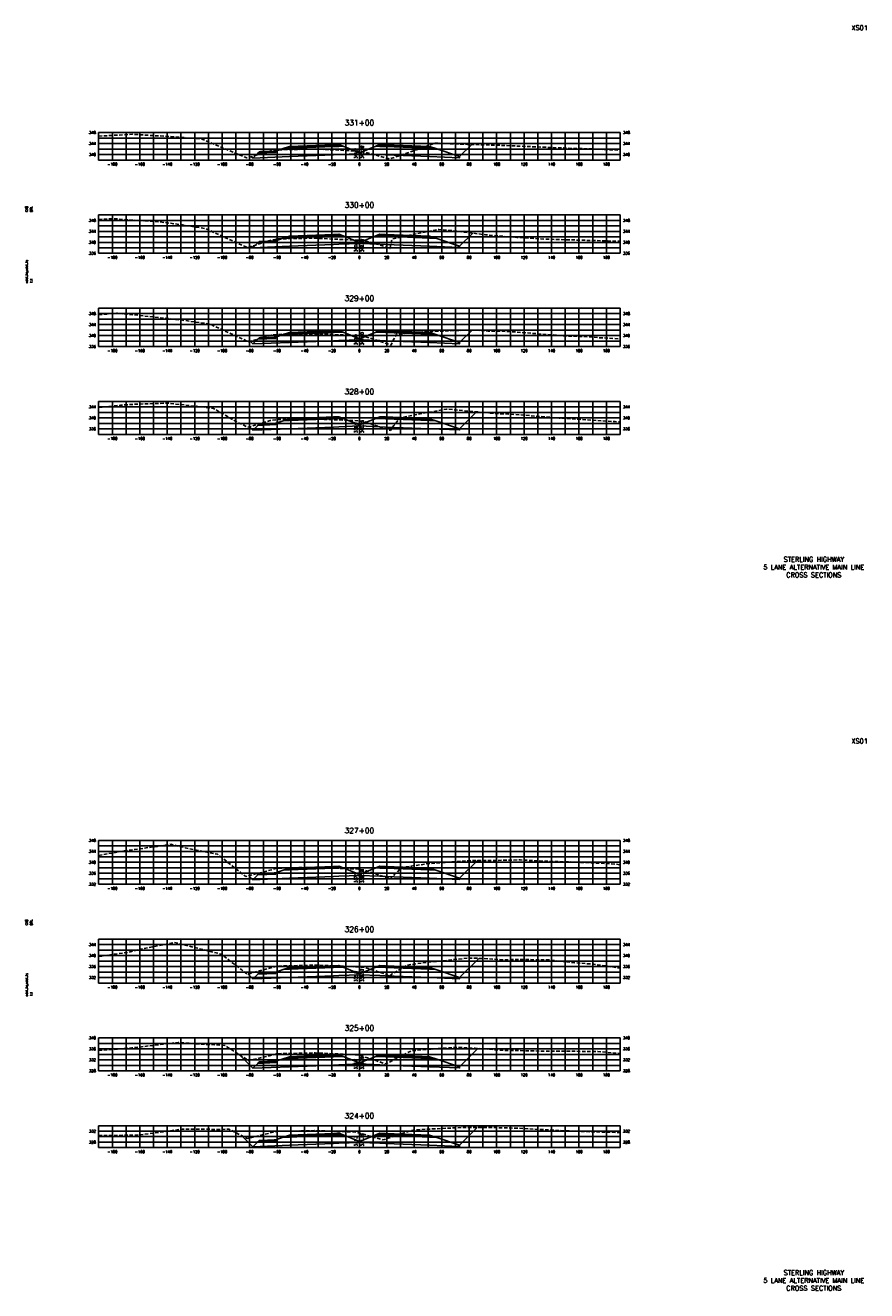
# Model space of a CAD drawing. Extents: x 37 to 10140, y -1968 to 9206.
# Tile 91 of 105: x 5147 to 5760, y 5736 to 6658. Entities that reach past the tile are written whole.
import ezdxf
from ezdxf.enums import TextEntityAlignment as Align

# ---------------------------------------------------------------- set-up
doc = ezdxf.new("R2010")
doc.units = 0
doc.header["$LTSCALE"] = 20
doc.header["$MEASUREMENT"] = 0
doc.linetypes.add('HIDDEN_050%', pattern=[0.1875, 0.125, -0.0625])
for name, color, linetype in [('S-AT-TXT175', 6, 'Continuous'), ('S-AT-TXT80', 1, 'Continuous'), ('XDATUM', 3, 'Continuous'), ('XEG', 1, 'HIDDEN_050%'), ('XFG', 2, 'Continuous'), ('XGRID', 251, 'Continuous'), ('XGRIDT', 2, 'Continuous'), ('XREF-BORDER', 7, 'Continuous')]:
    doc.layers.add(name, color=color, linetype=linetype)
doc.styles.add('L100', font='simplex.shx', dxfattribs={"height": 2})
doc.styles.add('L175', font='ROMANSM.shx', dxfattribs={"height": 3.5})
doc.styles.add('L80', font='ROMANSM.shx', dxfattribs={"height": 1.6})

# ---------------------------------------------------------------- blocks, each defined once
blk = doc.blocks.new('03025_00_att1')
at = {"layer": 'S-AT-TXT175', "style": 'L175'}
for tag, p in [('NUM', (32.402, 20.822)), ('LINE1', (30.64, 1.444)), ('LINE2', (30.64, 1.161)), ('LINE3', (30.64, 0.877))]:
    blk.add_attdef(tag, text='', height=0.175, dxfattribs=at).set_placement(p, align=Align.CENTER)
at = {"layer": 'S-AT-TXT80', "style": 'L80'}
for tag, p in [('DESIGNED', (2.094, 14.201)), ('CHECKED', (2.265, 14.201)), ('DRAFTED', (2.436, 14.201)), ('PCTB', (2.094, 11.605)), ('PSCALE', (2.265, 11.605)), ('PVIEW', (2.436, 11.605))]:
    blk.add_attdef(tag, p, '', height=0.08, rotation=90, dxfattribs=at)

msp = doc.modelspace()

# ---------------------------------------------------------------- linework, layer by layer
at = {"layer": 'XDATUM', "flags": 128}
for points in [[(5311.39, 6562.49), (5312.41, 6561.48), (5339, 6562.54), (5371, 6563.82), (5375, 6563.98), (5390, 6564.58), (5405, 6563.98), (5409, 6563.82), (5441, 6562.54), (5463, 6561.66), (5463, 6562.55), (5471.8, 6571.34)], [(5311.39, 6497.09), (5312.41, 6496.07), (5339, 6497.13), (5371, 6498.41), (5375, 6498.57), (5390, 6499.17), (5405, 6498.57), (5409, 6498.41), (5441, 6497.13), (5463, 6496.25), (5463, 6497.14), (5472.55, 6506.69)], [(5310.49, 6427.83), (5312.41, 6425.91), (5339, 6426.98), (5371, 6428.26), (5375, 6428.42), (5390, 6429.02), (5405, 6428.42), (5409, 6428.26), (5441, 6426.98), (5463, 6426.1), (5463, 6426.98), (5472.05, 6436.03)], [(5309.95, 6365.47), (5312.41, 6363.01), (5339, 6364.07), (5371, 6365.35), (5375, 6365.51), (5390, 6366.11), (5405, 6365.51), (5409, 6365.35), (5441, 6364.07), (5463, 6363.19), (5463, 6364.08), (5475.32, 6376.4)], [(5309.49, 6038.28), (5312.41, 6035.36), (5339, 6036.42), (5371, 6037.7), (5375, 6037.86), (5390, 6038.46), (5405, 6037.86), (5409, 6037.7), (5441, 6036.42), (5463, 6035.54), (5463, 6036.43), (5475.94, 6049.37)], [(5308.68, 5966.69), (5312.41, 5962.96), (5339, 5964.03), (5371, 5965.31), (5375, 5965.47), (5390, 5966.07), (5405, 5965.47), (5409, 5965.31), (5441, 5964.03), (5463, 5963.15), (5463, 5964.04), (5476.97, 5978)], [(5302.74, 5907.56), (5312.41, 5897.89), (5339, 5898.95), (5371, 5900.23), (5375, 5900.39), (5390, 5900.99), (5405, 5900.39), (5409, 5900.23), (5441, 5898.95), (5463, 5898.07), (5463, 5898.96), (5476.32, 5912.28)], [(5304.63, 5848.47), (5312.41, 5840.69), (5339, 5841.75), (5371, 5843.03), (5375, 5843.19), (5390, 5843.79), (5405, 5843.19), (5409, 5843.03), (5441, 5841.75), (5463, 5840.87), (5463, 5841.76), (5475.91, 5854.67)]]:
    msp.add_lwpolyline(points, dxfattribs=at)
at = {"layer": 'XEG', "flags": 128}
for points in [[(5200, 6577.4), (5224.64, 6578.75), (5259.31, 6576.67), (5275.45, 6575.23), (5290.35, 6568.84), (5290.73, 6568.68), (5308.09, 6561.5), (5316.59, 6564.05), (5316.79, 6564.11), (5316.97, 6564.17), (5318.66, 6564.67), (5325.36, 6566.67), (5326.94, 6566.97), (5329.56, 6567.41), (5340.08, 6567.65), (5356.58, 6568), (5369.77, 6567.46), (5389.27, 6566.57), (5390, 6566.46), (5390.71, 6566.35), (5392.99, 6566.03), (5401.43, 6563.76), (5412.33, 6560.82), (5422.9, 6564.4), (5423.35, 6564.55), (5423.76, 6564.68), (5445.23, 6572.33), (5468.83, 6571.43), (5488.99, 6570.86), (5538.67, 6568.78), (5547.1, 6568.34), (5555.08, 6568.27), (5580, 6567.23)], [(5200, 6516.64), (5210.3, 6517.25), (5225.3, 6516.24), (5244.25, 6514.94), (5262.19, 6512.6), (5278.21, 6509.96), (5294.11, 6502.56), (5308.63, 6496.18), (5313.53, 6497.79), (5325.67, 6501.61), (5327.08, 6501.91), (5329.81, 6502.53), (5338.12, 6502.68), (5356.71, 6503.05), (5367.32, 6502.56), (5389.36, 6501.53), (5390, 6501.46), (5390.79, 6501.37), (5395.79, 6500.67), (5402.8, 6498.69), (5404.2, 6498.24), (5404.38, 6498.18), (5404.58, 6498.11), (5412.4, 6495.56), (5412.86, 6498.82), (5414.04, 6502.46), (5434.82, 6506.95), (5447.99, 6509.37), (5460.45, 6508.22), (5481.95, 6505.49), (5504.67, 6503.57), (5526.54, 6502.31), (5574.51, 6500.9), (5580, 6500.74)], [(5200, 6447.19), (5213.06, 6448.34), (5233.65, 6446.28), (5261.14, 6443.24), (5280.97, 6440.41), (5294.81, 6434.11), (5299.74, 6431.86), (5309.34, 6427.48), (5316.8, 6429.76), (5319.67, 6430.64), (5321.58, 6431.22), (5325.7, 6432.32), (5326.64, 6432.49), (5329.95, 6432.88), (5336.9, 6433), (5356.94, 6433.4), (5378.2, 6432.45), (5389.3, 6431.99), (5390, 6431.91), (5392.53, 6431.62), (5393.96, 6431.42), (5399.69, 6429.59), (5412.98, 6425.13), (5414.65, 6428.67), (5416.98, 6432.89), (5431.91, 6434.53), (5470.66, 6436.12), (5483.83, 6435.31), (5498, 6435.09), (5540.5, 6431.73), (5552.62, 6431.38), (5564.09, 6430.54), (5580, 6429.53)], [(5200, 6379.75), (5205.11, 6380.07), (5215.82, 6381.24), (5227.13, 6382.04), (5249.77, 6382.78), (5271.2, 6380.48), (5283.73, 6378.89), (5299.19, 6369.88), (5308.64, 6365.14), (5311.26, 6365.81), (5324.97, 6370.02), (5325.72, 6370.14), (5330.02, 6370.73), (5335.08, 6370.81), (5358.01, 6371.19), (5364.2, 6370.96), (5389.6, 6369.93), (5390, 6369.86), (5390.24, 6369.82), (5392.43, 6369.56), (5396.57, 6368.25), (5398.42, 6367.62), (5402.63, 6366.19), (5412.54, 6362.81), (5415.1, 6366.4), (5419.56, 6372.01), (5436.66, 6375.43), (5453.51, 6378.44), (5469.46, 6376.91), (5487.47, 6375.36), (5506.5, 6374.29), (5535.55, 6371.92), (5576.34, 6369.27), (5580, 6369.04)], [(5200, 6053.02), (5218.58, 6056.31), (5242.66, 6059.64), (5252.53, 6061.14), (5262.97, 6058.67), (5286.49, 6053.94), (5304.82, 6039.45), (5307.17, 6037.68), (5323.41, 6041.88), (5324.63, 6042.19), (5326.2, 6042.66), (5326.69, 6042.74), (5329.88, 6043.8), (5332.62, 6043.85), (5357.78, 6044.36), (5363.04, 6044.2), (5378.17, 6043.52), (5389.33, 6043.07), (5390, 6042.97), (5392.56, 6042.55), (5393.45, 6042.41), (5401.73, 6039.62), (5412.44, 6036.05), (5415.64, 6039.02), (5420.71, 6044.27), (5440.93, 6047.11), (5472.49, 6049.41), (5483.44, 6049.28), (5507.02, 6049.78), (5524.19, 6048.82), (5542.33, 6048.32), (5558.14, 6047.68), (5573.1, 6047.03), (5580, 6046.26)], [(5200, 5979.26), (5214.12, 5981.41), (5221.34, 5982.3), (5228.96, 5984.3), (5255.29, 5989.58), (5280.21, 5983.31), (5289.25, 5981.08), (5304.26, 5969.59), (5308.19, 5966.57), (5309.21, 5966.82), (5326.74, 5971.42), (5326.86, 5971.45), (5329.84, 5972.32), (5357.08, 5973.02), (5358.58, 5973.04), (5361.05, 5972.99), (5388.07, 5971.77), (5389.61, 5971.67), (5390, 5971.59), (5390.25, 5971.54), (5394.33, 5971.14), (5409.22, 5966.48), (5411.69, 5964.98), (5413.86, 5966.66), (5425.08, 5973.12), (5438.49, 5974.98), (5469.59, 5978.22), (5478.48, 5977.96), (5492.99, 5977.02), (5508.33, 5977.07), (5526.95, 5976.99), (5544.57, 5974.98), (5560.9, 5973.67), (5578.17, 5971.16), (5580, 5970.98)], [(5200, 5910.78), (5224.1, 5912.65), (5251.67, 5915.98), (5258.05, 5916.66), (5264.8, 5916.15), (5292.01, 5914.46), (5307.68, 5904.38), (5309.31, 5903.44), (5326.27, 5907.46), (5326.84, 5907.61), (5329.7, 5908.44), (5329.81, 5908.47), (5357, 5909.05), (5357.65, 5909.07), (5385.96, 5907.8), (5386.31, 5907.78), (5390, 5907.4), (5390.26, 5907.38), (5390.28, 5907.38), (5390.4, 5907.34), (5405.42, 5902.33), (5409.2, 5901.07), (5409.23, 5901.06), (5409.26, 5901.08), (5427.84, 5910.66), (5449.94, 5912.37), (5461.79, 5913.11), (5474.32, 5912.42), (5495.75, 5910.89), (5516.02, 5910.56), (5529.71, 5910.23), (5544.16, 5910.27), (5563.66, 5910.05), (5580, 5908.69)], [(5200, 5848.82), (5223.13, 5849.03), (5230.79, 5849.35), (5260.81, 5853.45), (5289.22, 5853.31), (5294.77, 5853.56), (5296.13, 5852.89), (5308.22, 5846.6), (5323.48, 5850.37), (5325.81, 5851.02), (5329.24, 5851.79), (5329.74, 5851.87), (5354.3, 5852.32), (5357.11, 5852.4), (5382.17, 5851.57), (5384.56, 5851.49), (5388.07, 5851.14), (5388.5, 5851.1), (5390, 5850.66), (5406.1, 5845.95), (5407.33, 5845.63), (5421.4, 5850.38), (5426.3, 5852.03), (5430.6, 5852.96), (5440.32, 5853.51), (5464.55, 5854.67), (5487.49, 5854.67), (5510.16, 5854), (5532.47, 5852.56), (5553.58, 5851.73), (5566.42, 5851.4), (5580, 5851.01), (5580, 5851.01)]]:
    msp.add_lwpolyline(points, dxfattribs=at)
at = {"layer": 'XFG', "flags": 128}
for points in [[(5390, 6565.32), (5378.05, 6570.1), (5375, 6569.98), (5371, 6569.82), (5339, 6568.54), (5334.43, 6568.36), (5329, 6566.55), (5329, 6565.55), (5315.96, 6565.03), (5312.41, 6561.48), (5339, 6562.54), (5371, 6563.82), (5375, 6563.98), (5390, 6564.58), (5390, 6565.32)], [(5375, 6570.32), (5371, 6570.16), (5339, 6568.88), (5339, 6569.88), (5334.43, 6568.36), (5339, 6568.54), (5371, 6569.82), (5375, 6569.98), (5378.05, 6570.1), (5375, 6571.32), (5375, 6570.32)], [(5375, 6571.32), (5371, 6571.16), (5339, 6569.88), (5339, 6569.54), (5371, 6570.82), (5375, 6570.98), (5375, 6571.32)], [(5375, 6570.98), (5371, 6570.82), (5339, 6569.54), (5339, 6568.88), (5371, 6570.16), (5375, 6570.32), (5375, 6570.98)], [(5390, 6565.32), (5401.95, 6570.1), (5405, 6569.98), (5409, 6569.82), (5441, 6568.54), (5445.57, 6568.36), (5463, 6562.55), (5463, 6561.66), (5441, 6562.54), (5409, 6563.82), (5405, 6563.98), (5390, 6564.58)], [(5405, 6571.32), (5401.95, 6570.1), (5405, 6569.98), (5409, 6569.82), (5441, 6568.54), (5445.57, 6568.36), (5441, 6569.88), (5441, 6568.88), (5409, 6570.16), (5405, 6570.32), (5405, 6571.32)], [(5405, 6571.32), (5405, 6570.98), (5409, 6570.82), (5441, 6569.54), (5441, 6569.88), (5409, 6571.16), (5405, 6571.32)], [(5405, 6570.98), (5405, 6570.32), (5409, 6570.16), (5441, 6568.88), (5441, 6569.54), (5409, 6570.82), (5405, 6570.98)], [(5463, 6562.55), (5463, 6562.55), (5471.8, 6571.34)], [(5312.41, 6561.48), (5312.41, 6561.48), (5311.39, 6562.49)], [(5329, 6566.55), (5328, 6566.51), (5328, 6566.17), (5318, 6565.77), (5318, 6566.11), (5317, 6566.07), (5315.96, 6565.03), (5329, 6565.55), (5329, 6566.55)], [(5328, 6566.51), (5318, 6566.11), (5318, 6565.77), (5328, 6566.17), (5328, 6566.51)], [(5390, 6499.91), (5378.05, 6504.69), (5375, 6504.57), (5371, 6504.41), (5339, 6503.13), (5334.43, 6502.95), (5329, 6501.14), (5329, 6500.14), (5315.96, 6499.62), (5312.41, 6496.07), (5339, 6497.13), (5371, 6498.41), (5375, 6498.57), (5390, 6499.17), (5390, 6499.91)], [(5375, 6504.91), (5371, 6504.75), (5339, 6503.47), (5339, 6504.47), (5334.43, 6502.95), (5339, 6503.13), (5371, 6504.41), (5375, 6504.57), (5378.05, 6504.69), (5375, 6505.91), (5375, 6504.91)], [(5375, 6505.91), (5371, 6505.75), (5339, 6504.47), (5339, 6504.13), (5371, 6505.41), (5375, 6505.57), (5375, 6505.91)], [(5375, 6505.57), (5371, 6505.41), (5339, 6504.13), (5339, 6503.47), (5371, 6504.75), (5375, 6504.91), (5375, 6505.57)], [(5390, 6499.91), (5401.95, 6504.69), (5405, 6504.57), (5409, 6504.41), (5441, 6503.13), (5445.57, 6502.95), (5463, 6497.14), (5463, 6496.25), (5441, 6497.13), (5409, 6498.41), (5405, 6498.57), (5390, 6499.17)], [(5405, 6505.91), (5401.95, 6504.69), (5405, 6504.57), (5409, 6504.41), (5441, 6503.13), (5445.57, 6502.95), (5441, 6504.47), (5441, 6503.47), (5409, 6504.75), (5405, 6504.91), (5405, 6505.91)], [(5405, 6505.91), (5405, 6505.57), (5409, 6505.41), (5441, 6504.13), (5441, 6504.47), (5409, 6505.75), (5405, 6505.91)], [(5405, 6505.57), (5405, 6504.91), (5409, 6504.75), (5441, 6503.47), (5441, 6504.13), (5409, 6505.41), (5405, 6505.57)], [(5463, 6497.14), (5463, 6497.14), (5472.55, 6506.69)], [(5312.41, 6496.07), (5312.41, 6496.07), (5311.39, 6497.09)], [(5329, 6501.14), (5328, 6501.1), (5328, 6500.76), (5318, 6500.36), (5318, 6500.7), (5317, 6500.66), (5315.96, 6499.62), (5329, 6500.14), (5329, 6501.14)], [(5328, 6501.1), (5318, 6500.7), (5318, 6500.36), (5328, 6500.76), (5328, 6501.1)], [(5390, 6429.76), (5378.05, 6434.54), (5375, 6434.42), (5371, 6434.26), (5339, 6432.98), (5334.43, 6432.79), (5329, 6430.98), (5329, 6429.98), (5315.96, 6429.46), (5312.41, 6425.91), (5339, 6426.98), (5371, 6428.26), (5375, 6428.42), (5390, 6429.02), (5390, 6429.76)], [(5329, 6430.98), (5328, 6430.94), (5328, 6430.6), (5318, 6430.2), (5318, 6430.54), (5317, 6430.5), (5315.96, 6429.46), (5329, 6429.98), (5329, 6430.98)], [(5328, 6430.94), (5318, 6430.54), (5318, 6430.2), (5328, 6430.6), (5328, 6430.94)], [(5375, 6434.76), (5371, 6434.6), (5339, 6433.32), (5339, 6434.32), (5334.43, 6432.79), (5339, 6432.98), (5371, 6434.26), (5375, 6434.42), (5378.05, 6434.54), (5375, 6435.76), (5375, 6434.76)], [(5375, 6435.76), (5371, 6435.6), (5339, 6434.32), (5339, 6433.98), (5371, 6435.26), (5375, 6435.42), (5375, 6435.76)], [(5375, 6435.42), (5371, 6435.26), (5339, 6433.98), (5339, 6433.32), (5371, 6434.6), (5375, 6434.76), (5375, 6435.42)], [(5390, 6429.76), (5401.95, 6434.54), (5405, 6434.42), (5409, 6434.26), (5441, 6432.98), (5445.57, 6432.79), (5463, 6426.98), (5463, 6426.1), (5441, 6426.98), (5409, 6428.26), (5405, 6428.42), (5390, 6429.02)], [(5405, 6435.76), (5401.95, 6434.54), (5405, 6434.42), (5409, 6434.26), (5441, 6432.98), (5445.57, 6432.79), (5441, 6434.32), (5441, 6433.32), (5409, 6434.6), (5405, 6434.76), (5405, 6435.76)], [(5405, 6435.76), (5405, 6435.42), (5409, 6435.26), (5441, 6433.98), (5441, 6434.32), (5409, 6435.6), (5405, 6435.76)], [(5405, 6435.42), (5405, 6434.76), (5409, 6434.6), (5441, 6433.32), (5441, 6433.98), (5409, 6435.26), (5405, 6435.42)], [(5463, 6426.98), (5463, 6426.98), (5472.05, 6436.03)], [(5312.41, 6425.91), (5312.41, 6425.91), (5310.49, 6427.83)], [(5463, 6364.08), (5463, 6364.08), (5475.32, 6376.4)], [(5312.41, 6363.01), (5312.41, 6363.01), (5309.95, 6365.47)], [(5390, 6366.85), (5378.05, 6371.64), (5375, 6371.51), (5371, 6371.35), (5339, 6370.07), (5334.43, 6369.89), (5329, 6368.08), (5329, 6367.08), (5315.96, 6366.56), (5312.41, 6363.01), (5339, 6364.07), (5371, 6365.35), (5375, 6365.51), (5390, 6366.11), (5390, 6366.85)], [(5329, 6368.08), (5328, 6368.04), (5328, 6367.7), (5318, 6367.3), (5318, 6367.64), (5317, 6367.6), (5315.96, 6366.56), (5329, 6367.08), (5329, 6368.08)], [(5328, 6368.04), (5318, 6367.64), (5318, 6367.3), (5328, 6367.7), (5328, 6368.04)], [(5375, 6371.85), (5371, 6371.69), (5339, 6370.41), (5339, 6371.41), (5334.43, 6369.89), (5339, 6370.07), (5371, 6371.35), (5375, 6371.51), (5378.05, 6371.64), (5375, 6372.85), (5375, 6371.85)], [(5375, 6372.85), (5371, 6372.69), (5339, 6371.41), (5339, 6371.07), (5371, 6372.35), (5375, 6372.51), (5375, 6372.85)], [(5375, 6372.51), (5371, 6372.35), (5339, 6371.07), (5339, 6370.41), (5371, 6371.69), (5375, 6371.85), (5375, 6372.51)], [(5390, 6366.85), (5401.95, 6371.64), (5405, 6371.51), (5409, 6371.35), (5441, 6370.07), (5445.57, 6369.89), (5463, 6364.08), (5463, 6363.19), (5441, 6364.07), (5409, 6365.35), (5405, 6365.51), (5390, 6366.11)], [(5405, 6372.85), (5401.95, 6371.64), (5405, 6371.51), (5409, 6371.35), (5441, 6370.07), (5445.57, 6369.89), (5441, 6371.41), (5441, 6370.41), (5409, 6371.69), (5405, 6371.85), (5405, 6372.85)], [(5405, 6372.85), (5405, 6372.51), (5409, 6372.35), (5441, 6371.07), (5441, 6371.41), (5409, 6372.69), (5405, 6372.85)], [(5405, 6372.51), (5405, 6371.85), (5409, 6371.69), (5441, 6370.41), (5441, 6371.07), (5409, 6372.35), (5405, 6372.51)], [(5390, 6039.2), (5378.05, 6043.99), (5375, 6043.86), (5371, 6043.7), (5339, 6042.42), (5334.43, 6042.24), (5329, 6040.43), (5329, 6039.43), (5315.96, 6038.91), (5312.41, 6035.36), (5339, 6036.42), (5371, 6037.7), (5375, 6037.86), (5390, 6038.46), (5390, 6039.2)], [(5375, 6044.2), (5371, 6044.04), (5339, 6042.76), (5339, 6043.76), (5334.43, 6042.24), (5339, 6042.42), (5371, 6043.7), (5375, 6043.86), (5378.05, 6043.99), (5375, 6045.2), (5375, 6044.2)], [(5375, 6045.2), (5371, 6045.04), (5339, 6043.76), (5339, 6043.42), (5371, 6044.7), (5375, 6044.86), (5375, 6045.2)], [(5375, 6044.86), (5371, 6044.7), (5339, 6043.42), (5339, 6042.76), (5371, 6044.04), (5375, 6044.2), (5375, 6044.86)], [(5390, 6039.2), (5401.95, 6043.99), (5405, 6043.86), (5409, 6043.7), (5441, 6042.42), (5445.57, 6042.24), (5463, 6036.43), (5463, 6035.54), (5441, 6036.42), (5409, 6037.7), (5405, 6037.86), (5390, 6038.46)], [(5405, 6045.2), (5401.95, 6043.99), (5405, 6043.86), (5409, 6043.7), (5441, 6042.42), (5445.57, 6042.24), (5441, 6043.76), (5441, 6042.76), (5409, 6044.04), (5405, 6044.2), (5405, 6045.2)], [(5405, 6045.2), (5405, 6044.86), (5409, 6044.7), (5441, 6043.42), (5441, 6043.76), (5409, 6045.04), (5405, 6045.2)], [(5405, 6044.86), (5405, 6044.2), (5409, 6044.04), (5441, 6042.76), (5441, 6043.42), (5409, 6044.7), (5405, 6044.86)], [(5463, 6036.43), (5463, 6036.43), (5475.94, 6049.37)], [(5312.41, 6035.36), (5312.41, 6035.36), (5309.49, 6038.28)], [(5329, 6040.43), (5328, 6040.39), (5328, 6040.05), (5318, 6039.65), (5318, 6039.99), (5317, 6039.95), (5315.96, 6038.91), (5329, 6039.43), (5329, 6040.43)], [(5328, 6040.39), (5318, 6039.99), (5318, 6039.65), (5328, 6040.05), (5328, 6040.39)], [(5463, 5964.04), (5463, 5964.04), (5476.97, 5978)], [(5390, 5966.81), (5378.05, 5971.59), (5375, 5971.47), (5371, 5971.31), (5339, 5970.03), (5334.43, 5969.85), (5329, 5968.04), (5329, 5967.04), (5315.96, 5966.51), (5312.41, 5962.96), (5339, 5964.03), (5371, 5965.31), (5375, 5965.47), (5390, 5966.07), (5390, 5966.81)], [(5375, 5971.81), (5371, 5971.65), (5339, 5970.37), (5339, 5971.37), (5334.43, 5969.85), (5339, 5970.03), (5371, 5971.31), (5375, 5971.47), (5378.05, 5971.59), (5375, 5972.81), (5375, 5971.81)], [(5375, 5972.81), (5371, 5972.65), (5339, 5971.37), (5339, 5971.03), (5371, 5972.31), (5375, 5972.47), (5375, 5972.81)], [(5375, 5972.47), (5371, 5972.31), (5339, 5971.03), (5339, 5970.37), (5371, 5971.65), (5375, 5971.81), (5375, 5972.47)], [(5390, 5966.81), (5401.95, 5971.59), (5405, 5971.47), (5409, 5971.31), (5441, 5970.03), (5445.57, 5969.85), (5463, 5964.04), (5463, 5963.15), (5441, 5964.03), (5409, 5965.31), (5405, 5965.47), (5390, 5966.07)], [(5405, 5972.81), (5401.95, 5971.59), (5405, 5971.47), (5409, 5971.31), (5441, 5970.03), (5445.57, 5969.85), (5441, 5971.37), (5441, 5970.37), (5409, 5971.65), (5405, 5971.81), (5405, 5972.81)], [(5405, 5972.81), (5405, 5972.47), (5409, 5972.31), (5441, 5971.03), (5441, 5971.37), (5409, 5972.65), (5405, 5972.81)], [(5405, 5972.47), (5405, 5971.81), (5409, 5971.65), (5441, 5970.37), (5441, 5971.03), (5409, 5972.31), (5405, 5972.47)], [(5312.41, 5962.96), (5312.41, 5962.96), (5308.68, 5966.69)], [(5329, 5968.04), (5328, 5968), (5328, 5967.66), (5318, 5967.26), (5318, 5967.6), (5317, 5967.56), (5315.96, 5966.51), (5329, 5967.04), (5329, 5968.04)], [(5328, 5968), (5318, 5967.6), (5318, 5967.26), (5328, 5967.66), (5328, 5968)], [(5312.41, 5897.89), (5312.41, 5897.89), (5302.74, 5907.56)], [(5390, 5901.73), (5378.05, 5906.51), (5375, 5906.39), (5371, 5906.23), (5339, 5904.95), (5334.43, 5904.77), (5329, 5902.96), (5329, 5901.96), (5315.96, 5901.44), (5312.41, 5897.89), (5339, 5898.95), (5371, 5900.23), (5375, 5900.39), (5390, 5900.99), (5390, 5901.73)], [(5375, 5906.73), (5371, 5906.57), (5339, 5905.29), (5339, 5906.29), (5334.43, 5904.77), (5339, 5904.95), (5371, 5906.23), (5375, 5906.39), (5378.05, 5906.51), (5375, 5907.73), (5375, 5906.73)], [(5375, 5907.73), (5371, 5907.57), (5339, 5906.29), (5339, 5905.95), (5371, 5907.23), (5375, 5907.39), (5375, 5907.73)], [(5375, 5907.39), (5371, 5907.23), (5339, 5905.95), (5339, 5905.29), (5371, 5906.57), (5375, 5906.73), (5375, 5907.39)], [(5390, 5901.73), (5401.95, 5906.51), (5405, 5906.39), (5409, 5906.23), (5441, 5904.95), (5445.57, 5904.77), (5463, 5898.96), (5463, 5898.07), (5441, 5898.95), (5409, 5900.23), (5405, 5900.39), (5390, 5900.99)], [(5405, 5907.73), (5401.95, 5906.51), (5405, 5906.39), (5409, 5906.23), (5441, 5904.95), (5445.57, 5904.77), (5441, 5906.29), (5441, 5905.29), (5409, 5906.57), (5405, 5906.73), (5405, 5907.73)], [(5405, 5907.73), (5405, 5907.39), (5409, 5907.23), (5441, 5905.95), (5441, 5906.29), (5409, 5907.57), (5405, 5907.73)], [(5405, 5907.39), (5405, 5906.73), (5409, 5906.57), (5441, 5905.29), (5441, 5905.95), (5409, 5907.23), (5405, 5907.39)], [(5463, 5898.96), (5463, 5898.96), (5476.32, 5912.28)], [(5329, 5902.96), (5328, 5902.92), (5328, 5902.58), (5318, 5902.18), (5318, 5902.52), (5317, 5902.48), (5315.96, 5901.44), (5329, 5901.96), (5329, 5902.96)], [(5328, 5902.92), (5318, 5902.52), (5318, 5902.18), (5328, 5902.58), (5328, 5902.92)], [(5390, 5844.53), (5378.05, 5849.31), (5375, 5849.19), (5371, 5849.03), (5339, 5847.75), (5334.43, 5847.57), (5329, 5845.76), (5329, 5844.76), (5315.96, 5844.24), (5312.41, 5840.69), (5339, 5841.75), (5371, 5843.03), (5375, 5843.19), (5390, 5843.79), (5390, 5844.53)], [(5375, 5849.53), (5371, 5849.37), (5339, 5848.09), (5339, 5849.09), (5334.43, 5847.57), (5339, 5847.75), (5371, 5849.03), (5375, 5849.19), (5378.05, 5849.31), (5375, 5850.53), (5375, 5849.53)], [(5375, 5850.53), (5371, 5850.37), (5339, 5849.09), (5339, 5848.75), (5371, 5850.03), (5375, 5850.19), (5375, 5850.53)], [(5375, 5850.19), (5371, 5850.03), (5339, 5848.75), (5339, 5848.09), (5371, 5849.37), (5375, 5849.53), (5375, 5850.19)], [(5390, 5844.53), (5401.95, 5849.31), (5405, 5849.19), (5409, 5849.03), (5441, 5847.75), (5445.57, 5847.57), (5463, 5841.76), (5463, 5840.87), (5441, 5841.75), (5409, 5843.03), (5405, 5843.19), (5390, 5843.79)], [(5405, 5850.53), (5401.95, 5849.31), (5405, 5849.19), (5409, 5849.03), (5441, 5847.75), (5445.57, 5847.57), (5441, 5849.09), (5441, 5848.09), (5409, 5849.37), (5405, 5849.53), (5405, 5850.53)], [(5405, 5850.53), (5405, 5850.19), (5409, 5850.03), (5441, 5848.75), (5441, 5849.09), (5409, 5850.37), (5405, 5850.53)], [(5405, 5850.19), (5405, 5849.53), (5409, 5849.37), (5441, 5848.09), (5441, 5848.75), (5409, 5850.03), (5405, 5850.19)], [(5463, 5841.76), (5463, 5841.76), (5475.91, 5854.67)], [(5312.41, 5840.69), (5312.41, 5840.69), (5304.63, 5848.47)], [(5329, 5845.76), (5328, 5845.72), (5328, 5845.38), (5318, 5844.98), (5318, 5845.32), (5317, 5845.28), (5315.96, 5844.24), (5329, 5844.76), (5329, 5845.76)], [(5328, 5845.72), (5318, 5845.32), (5318, 5844.98), (5328, 5845.38), (5328, 5845.72)]]:
    msp.add_lwpolyline(points, dxfattribs=at)
at = {"layer": 'XGRID'}
for p, q in [((5200, 6560), (5200, 6580)), ((5200, 6580), (5580, 6580)), ((5210, 6560), (5210, 6580)), ((5220, 6560), (5220, 6580)), ((5230, 6560), (5230, 6580)), ((5240, 6560), (5240, 6580)), ((5250, 6560), (5250, 6580)), ((5260, 6560), (5260, 6580)), ((5270, 6560), (5270, 6580)), ((5280, 6560), (5280, 6580)), ((5290, 6560), (5290, 6580)), ((5300, 6560), (5300, 6580)), ((5310, 6560), (5310, 6580)), ((5320, 6560), (5320, 6580)), ((5330, 6560), (5330, 6580)), ((5340, 6560), (5340, 6580)), ((5350, 6560), (5350, 6580)), ((5360, 6560), (5360, 6580)), ((5370, 6560), (5370, 6580)), ((5380, 6560), (5380, 6580)), ((5390, 6560), (5390, 6580)), ((5400, 6560), (5400, 6580)), ((5410, 6560), (5410, 6580)), ((5420, 6560), (5420, 6580)), ((5430, 6560), (5430, 6580)), ((5440, 6560), (5440, 6580)), ((5450, 6560), (5450, 6580)), ((5460, 6560), (5460, 6580)), ((5470, 6560), (5470, 6580)), ((5480, 6560), (5480, 6580)), ((5490, 6560), (5490, 6580)), ((5500, 6560), (5500, 6580)), ((5510, 6560), (5510, 6580)), ((5520, 6560), (5520, 6580)), ((5530, 6560), (5530, 6580)), ((5540, 6560), (5540, 6580)), ((5550, 6560), (5550, 6580)), ((5560, 6560), (5560, 6580)), ((5570, 6560), (5570, 6580)), ((5580, 6560), (5580, 6580)), ((5200, 6576), (5580, 6576)), ((5200, 6572), (5580, 6572)), ((5200, 6568), (5580, 6568)), ((5200, 6564), (5580, 6564)), ((5200, 6560), (5580, 6560)), ((5200, 6492), (5200, 6520)), ((5200, 6520), (5580, 6520)), ((5200, 6516), (5580, 6516)), ((5210, 6492), (5210, 6520)), ((5220, 6492), (5220, 6520)), ((5230, 6492), (5230, 6520)), ((5240, 6492), (5240, 6520)), ((5250, 6492), (5250, 6520)), ((5260, 6492), (5260, 6520)), ((5270, 6492), (5270, 6520)), ((5280, 6492), (5280, 6520)), ((5290, 6492), (5290, 6520)), ((5300, 6492), (5300, 6520)), ((5310, 6492), (5310, 6520)), ((5320, 6492), (5320, 6520)), ((5330, 6492), (5330, 6520)), ((5340, 6492), (5340, 6520)), ((5350, 6492), (5350, 6520)), ((5360, 6492), (5360, 6520)), ((5370, 6492), (5370, 6520)), ((5380, 6492), (5380, 6520)), ((5390, 6492), (5390, 6520)), ((5400, 6492), (5400, 6520)), ((5410, 6492), (5410, 6520)), ((5420, 6492), (5420, 6520)), ((5430, 6492), (5430, 6520)), ((5440, 6492), (5440, 6520)), ((5450, 6492), (5450, 6520)), ((5460, 6492), (5460, 6520)), ((5470, 6492), (5470, 6520)), ((5480, 6492), (5480, 6520)), ((5490, 6492), (5490, 6520)), ((5500, 6492), (5500, 6520)), ((5510, 6492), (5510, 6520)), ((5520, 6492), (5520, 6520)), ((5530, 6492), (5530, 6520)), ((5540, 6492), (5540, 6520)), ((5550, 6492), (5550, 6520)), ((5560, 6492), (5560, 6520)), ((5570, 6492), (5570, 6520)), ((5580, 6492), (5580, 6520)), ((5200, 6512), (5580, 6512)), ((5200, 6508), (5580, 6508)), ((5200, 6504), (5580, 6504)), ((5200, 6500), (5580, 6500)), ((5200, 6496), (5580, 6496)), ((5200, 6492), (5580, 6492)), ((5200, 6424), (5200, 6452)), ((5200, 6452), (5580, 6452)), ((5210, 6424), (5210, 6452)), ((5220, 6424), (5220, 6452)), ((5230, 6424), (5230, 6452)), ((5240, 6424), (5240, 6452)), ((5250, 6424), (5250, 6452)), ((5260, 6424), (5260, 6452)), ((5270, 6424), (5270, 6452)), ((5280, 6424), (5280, 6452)), ((5290, 6424), (5290, 6452)), ((5300, 6424), (5300, 6452)), ((5310, 6424), (5310, 6452)), ((5320, 6424), (5320, 6452)), ((5330, 6424), (5330, 6452)), ((5340, 6424), (5340, 6452)), ((5350, 6424), (5350, 6452)), ((5360, 6424), (5360, 6452)), ((5370, 6424), (5370, 6452)), ((5380, 6424), (5380, 6452)), ((5390, 6424), (5390, 6452)), ((5400, 6424), (5400, 6452)), ((5410, 6424), (5410, 6452)), ((5420, 6424), (5420, 6452)), ((5430, 6424), (5430, 6452)), ((5440, 6424), (5440, 6452)), ((5450, 6424), (5450, 6452)), ((5460, 6424), (5460, 6452)), ((5470, 6424), (5470, 6452)), ((5480, 6424), (5480, 6452)), ((5490, 6424), (5490, 6452)), ((5500, 6424), (5500, 6452)), ((5510, 6424), (5510, 6452)), ((5520, 6424), (5520, 6452)), ((5530, 6424), (5530, 6452)), ((5540, 6424), (5540, 6452)), ((5550, 6424), (5550, 6452)), ((5560, 6424), (5560, 6452)), ((5570, 6424), (5570, 6452)), ((5580, 6424), (5580, 6452)), ((5200, 6448), (5580, 6448)), ((5200, 6444), (5580, 6444)), ((5200, 6440), (5580, 6440)), ((5200, 6436), (5580, 6436)), ((5200, 6432), (5580, 6432)), ((5200, 6428), (5580, 6428)), ((5200, 6424), (5580, 6424)), ((5200, 6360), (5200, 6384)), ((5200, 6384), (5580, 6384)), ((5210, 6360), (5210, 6384)), ((5220, 6360), (5220, 6384)), ((5230, 6360), (5230, 6384)), ((5240, 6360), (5240, 6384)), ((5250, 6360), (5250, 6384)), ((5260, 6360), (5260, 6384)), ((5270, 6360), (5270, 6384)), ((5280, 6360), (5280, 6384)), ((5290, 6360), (5290, 6384)), ((5300, 6360), (5300, 6384)), ((5310, 6360), (5310, 6384)), ((5320, 6360), (5320, 6384)), ((5330, 6360), (5330, 6384)), ((5340, 6360), (5340, 6384)), ((5350, 6360), (5350, 6384)), ((5360, 6360), (5360, 6384)), ((5370, 6360), (5370, 6384)), ((5380, 6360), (5380, 6384)), ((5390, 6360), (5390, 6384)), ((5400, 6360), (5400, 6384)), ((5410, 6360), (5410, 6384)), ((5420, 6360), (5420, 6384)), ((5430, 6360), (5430, 6384)), ((5440, 6360), (5440, 6384)), ((5450, 6360), (5450, 6384)), ((5460, 6360), (5460, 6384)), ((5470, 6360), (5470, 6384)), ((5480, 6360), (5480, 6384)), ((5490, 6360), (5490, 6384)), ((5500, 6360), (5500, 6384)), ((5510, 6360), (5510, 6384)), ((5520, 6360), (5520, 6384)), ((5530, 6360), (5530, 6384)), ((5540, 6360), (5540, 6384)), ((5550, 6360), (5550, 6384)), ((5560, 6360), (5560, 6384)), ((5570, 6360), (5570, 6384)), ((5580, 6360), (5580, 6384)), ((5200, 6380), (5580, 6380)), ((5200, 6376), (5580, 6376)), ((5200, 6372), (5580, 6372)), ((5200, 6368), (5580, 6368)), ((5200, 6364), (5580, 6364)), ((5200, 6360), (5580, 6360)), ((5200, 6032), (5200, 6064)), ((5200, 6064), (5580, 6064)), ((5210, 6032), (5210, 6064)), ((5220, 6032), (5220, 6064)), ((5230, 6032), (5230, 6064)), ((5240, 6032), (5240, 6064)), ((5250, 6032), (5250, 6064)), ((5260, 6032), (5260, 6064)), ((5270, 6032), (5270, 6064)), ((5280, 6032), (5280, 6064)), ((5290, 6032), (5290, 6064)), ((5300, 6032), (5300, 6064)), ((5310, 6032), (5310, 6064)), ((5320, 6032), (5320, 6064)), ((5330, 6032), (5330, 6064)), ((5340, 6032), (5340, 6064)), ((5350, 6032), (5350, 6064)), ((5360, 6032), (5360, 6064)), ((5370, 6032), (5370, 6064)), ((5380, 6032), (5380, 6064)), ((5390, 6032), (5390, 6064)), ((5400, 6032), (5400, 6064)), ((5410, 6032), (5410, 6064)), ((5420, 6032), (5420, 6064)), ((5430, 6032), (5430, 6064)), ((5440, 6032), (5440, 6064)), ((5450, 6032), (5450, 6064)), ((5460, 6032), (5460, 6064)), ((5470, 6032), (5470, 6064)), ((5480, 6032), (5480, 6064)), ((5490, 6032), (5490, 6064)), ((5500, 6032), (5500, 6064)), ((5510, 6032), (5510, 6064)), ((5520, 6032), (5520, 6064)), ((5530, 6032), (5530, 6064)), ((5540, 6032), (5540, 6064)), ((5550, 6032), (5550, 6064)), ((5560, 6032), (5560, 6064)), ((5570, 6032), (5570, 6064)), ((5580, 6032), (5580, 6064)), ((5200, 6060), (5580, 6060)), ((5200, 6056), (5580, 6056)), ((5200, 6052), (5580, 6052)), ((5200, 6048), (5580, 6048)), ((5200, 6044), (5580, 6044)), ((5200, 6040), (5580, 6040)), ((5200, 6036), (5580, 6036)), ((5200, 6032), (5580, 6032)), ((5200, 5960), (5200, 5992)), ((5200, 5992), (5580, 5992)), ((5200, 5988), (5580, 5988)), ((5210, 5960), (5210, 5992)), ((5220, 5960), (5220, 5992)), ((5230, 5960), (5230, 5992)), ((5240, 5960), (5240, 5992)), ((5250, 5960), (5250, 5992)), ((5260, 5960), (5260, 5992)), ((5270, 5960), (5270, 5992)), ((5280, 5960), (5280, 5992)), ((5290, 5960), (5290, 5992)), ((5300, 5960), (5300, 5992)), ((5310, 5960), (5310, 5992)), ((5320, 5960), (5320, 5992)), ((5330, 5960), (5330, 5992)), ((5340, 5960), (5340, 5992)), ((5350, 5960), (5350, 5992)), ((5360, 5960), (5360, 5992)), ((5370, 5960), (5370, 5992)), ((5380, 5960), (5380, 5992)), ((5390, 5960), (5390, 5992)), ((5400, 5960), (5400, 5992)), ((5410, 5960), (5410, 5992)), ((5420, 5960), (5420, 5992)), ((5430, 5960), (5430, 5992)), ((5440, 5960), (5440, 5992)), ((5450, 5960), (5450, 5992)), ((5460, 5960), (5460, 5992)), ((5470, 5960), (5470, 5992)), ((5480, 5960), (5480, 5992)), ((5490, 5960), (5490, 5992)), ((5500, 5960), (5500, 5992)), ((5510, 5960), (5510, 5992)), ((5520, 5960), (5520, 5992)), ((5530, 5960), (5530, 5992)), ((5540, 5960), (5540, 5992)), ((5550, 5960), (5550, 5992)), ((5560, 5960), (5560, 5992)), ((5570, 5960), (5570, 5992)), ((5580, 5960), (5580, 5992)), ((5200, 5984), (5580, 5984)), ((5200, 5980), (5580, 5980)), ((5200, 5976), (5580, 5976)), ((5200, 5972), (5580, 5972)), ((5200, 5968), (5580, 5968)), ((5200, 5964), (5580, 5964)), ((5200, 5960), (5580, 5960)), ((5200, 5896), (5200, 5920)), ((5200, 5920), (5580, 5920)), ((5200, 5916), (5580, 5916)), ((5210, 5896), (5210, 5920)), ((5220, 5896), (5220, 5920)), ((5230, 5896), (5230, 5920)), ((5240, 5896), (5240, 5920)), ((5250, 5896), (5250, 5920)), ((5260, 5896), (5260, 5920)), ((5270, 5896), (5270, 5920)), ((5280, 5896), (5280, 5920)), ((5290, 5896), (5290, 5920)), ((5300, 5896), (5300, 5920)), ((5310, 5896), (5310, 5920)), ((5320, 5896), (5320, 5920)), ((5330, 5896), (5330, 5920)), ((5340, 5896), (5340, 5920)), ((5350, 5896), (5350, 5920)), ((5360, 5896), (5360, 5920)), ((5370, 5896), (5370, 5920)), ((5380, 5896), (5380, 5920)), ((5390, 5896), (5390, 5920)), ((5400, 5896), (5400, 5920)), ((5410, 5896), (5410, 5920)), ((5420, 5896), (5420, 5920)), ((5430, 5896), (5430, 5920)), ((5440, 5896), (5440, 5920)), ((5450, 5896), (5450, 5920)), ((5460, 5896), (5460, 5920)), ((5470, 5896), (5470, 5920)), ((5480, 5896), (5480, 5920)), ((5490, 5896), (5490, 5920)), ((5500, 5896), (5500, 5920)), ((5510, 5896), (5510, 5920)), ((5520, 5896), (5520, 5920)), ((5530, 5896), (5530, 5920)), ((5540, 5896), (5540, 5920)), ((5550, 5896), (5550, 5920)), ((5560, 5896), (5560, 5920)), ((5570, 5896), (5570, 5920)), ((5580, 5896), (5580, 5920)), ((5200, 5912), (5580, 5912)), ((5200, 5908), (5580, 5908)), ((5200, 5904), (5580, 5904)), ((5200, 5900), (5580, 5900)), ((5200, 5896), (5580, 5896)), ((5200, 5840), (5200, 5856)), ((5200, 5856), (5580, 5856)), ((5200, 5852), (5580, 5852)), ((5210, 5840), (5210, 5856)), ((5220, 5840), (5220, 5856)), ((5230, 5840), (5230, 5856)), ((5240, 5840), (5240, 5856)), ((5250, 5840), (5250, 5856)), ((5260, 5840), (5260, 5856)), ((5270, 5840), (5270, 5856)), ((5280, 5840), (5280, 5856)), ((5290, 5840), (5290, 5856)), ((5300, 5840), (5300, 5856)), ((5310, 5840), (5310, 5856)), ((5320, 5840), (5320, 5856)), ((5330, 5840), (5330, 5856)), ((5340, 5840), (5340, 5856)), ((5350, 5840), (5350, 5856)), ((5360, 5840), (5360, 5856)), ((5370, 5840), (5370, 5856)), ((5380, 5840), (5380, 5856)), ((5390, 5840), (5390, 5856)), ((5400, 5840), (5400, 5856)), ((5410, 5840), (5410, 5856)), ((5420, 5840), (5420, 5856)), ((5430, 5840), (5430, 5856)), ((5440, 5840), (5440, 5856)), ((5450, 5840), (5450, 5856)), ((5460, 5840), (5460, 5856)), ((5470, 5840), (5470, 5856)), ((5480, 5840), (5480, 5856)), ((5490, 5840), (5490, 5856)), ((5500, 5840), (5500, 5856)), ((5510, 5840), (5510, 5856)), ((5520, 5840), (5520, 5856)), ((5530, 5840), (5530, 5856)), ((5540, 5840), (5540, 5856)), ((5550, 5840), (5550, 5856)), ((5560, 5840), (5560, 5856)), ((5570, 5840), (5570, 5856)), ((5580, 5840), (5580, 5856)), ((5200, 5848), (5580, 5848)), ((5200, 5844), (5580, 5844)), ((5200, 5840), (5580, 5840))]:
    msp.add_line(p, q, dxfattribs=at)

# ---------------------------------------------------------------- block references
at = {"layer": 'XREF-BORDER'}
ref = msp.add_blockref('03025_00_att1', (5106.45, 6238.23), dxfattribs=dict(at, xscale=20, yscale=20, zscale=20))
ref.add_attrib('LINE1', 'STERLING HIGHWAY', dxfattribs={"layer": 'S-AT-TXT175', "height": 3.5, "style": 'L175'}).set_placement((5721.07, 6267.1), align=Align.CENTER)
ref.add_attrib('LINE2', '5 LANE ALTERNATIVE MAIN LINE', dxfattribs={"layer": 'S-AT-TXT175', "height": 3.5, "style": 'L175'}).set_placement((5721.07, 6261.44), align=Align.CENTER)
ref.add_attrib('LINE3', 'CROSS SECTIONS', dxfattribs={"layer": 'S-AT-TXT175', "height": 3.5, "style": 'L175'}).set_placement((5721.07, 6255.77), align=Align.CENTER)
ref.add_attrib('NUM', 'XS01', dxfattribs={"layer": 'S-AT-TXT175', "height": 3.5, "style": 'L175'}).set_placement((5754.49, 6654.66), align=Align.CENTER)
ref.add_attrib('DESIGNED', 'CAB', (5148.33, 6522.25), dxfattribs={"layer": 'S-AT-TXT80', "height": 1.6, "rotation": 90, "style": 'L80'})
ref.add_attrib('CHECKED', 'DRL', (5151.75, 6522.25), dxfattribs={"layer": 'S-AT-TXT80', "height": 1.6, "rotation": 90, "style": 'L80'})
ref.add_attrib('PCTB', 'adot_hs,adot_fs', (5148.33, 6470.32), dxfattribs={"layer": 'S-AT-TXT80', "height": 1.6, "rotation": 90, "style": 'L80'})
ref.add_attrib('PSCALE', '1:1', (5151.75, 6470.32), dxfattribs={"layer": 'S-AT-TXT80', "height": 1.6, "rotation": 90, "style": 'L80'})
ref = msp.add_blockref('03025_00_att1', (5106.45, 5718.23), dxfattribs=dict(at, xscale=20, yscale=20, zscale=20))
ref.add_attrib('LINE1', 'STERLING HIGHWAY', dxfattribs={"layer": 'S-AT-TXT175', "height": 3.5, "style": 'L175'}).set_placement((5721.07, 5747.1), align=Align.CENTER)
ref.add_attrib('LINE2', '5 LANE ALTERNATIVE MAIN LINE', dxfattribs={"layer": 'S-AT-TXT175', "height": 3.5, "style": 'L175'}).set_placement((5721.07, 5741.44), align=Align.CENTER)
ref.add_attrib('LINE3', 'CROSS SECTIONS', dxfattribs={"layer": 'S-AT-TXT175', "height": 3.5, "style": 'L175'}).set_placement((5721.07, 5735.77), align=Align.CENTER)
ref.add_attrib('NUM', 'XS01', dxfattribs={"layer": 'S-AT-TXT175', "height": 3.5, "style": 'L175'}).set_placement((5754.49, 6134.66), align=Align.CENTER)
ref.add_attrib('DESIGNED', 'CAB', (5148.33, 6002.25), dxfattribs={"layer": 'S-AT-TXT80', "height": 1.6, "rotation": 90, "style": 'L80'})
ref.add_attrib('CHECKED', 'DRL', (5151.75, 6002.25), dxfattribs={"layer": 'S-AT-TXT80', "height": 1.6, "rotation": 90, "style": 'L80'})
ref.add_attrib('PCTB', 'adot_hs,adot_fs', (5148.33, 5950.32), dxfattribs={"layer": 'S-AT-TXT80', "height": 1.6, "rotation": 90, "style": 'L80'})
ref.add_attrib('PSCALE', '1:1', (5151.75, 5950.32), dxfattribs={"layer": 'S-AT-TXT80', "height": 1.6, "rotation": 90, "style": 'L80'})

# ---------------------------------------------------------------- texts
at = {"layer": 'XGRIDT', "style": 'L100'}
for s, p in [('331+00', (5390, 6584)), ('330+00', (5390, 6524)), ('329+00', (5390, 6456)), ('328+00', (5390, 6388)), ('327+00', (5390, 6068)), ('326+00', (5390, 5996)), ('325+00', (5390, 5924)), ('324+00', (5390, 5860))]:
    msp.add_text(s, height=4, dxfattribs=at).set_placement(p, align=Align.BOTTOM_CENTER)
for s, p in [('348', (5198, 6580)), ('344', (5198, 6572)), ('340', (5198, 6564)), ('348', (5198, 6516)), ('344', (5198, 6508)), ('340', (5198, 6500)), ('336', (5198, 6492)), ('348', (5198, 6448)), ('344', (5198, 6440)), ('340', (5198, 6432)), ('336', (5198, 6424)), ('344', (5198, 6380)), ('340', (5198, 6372)), ('336', (5198, 6364)), ('348', (5198, 6064)), ('344', (5198, 6056)), ('340', (5198, 6048)), ('336', (5198, 6040)), ('332', (5198, 6032)), ('344', (5198, 5988)), ('340', (5198, 5980)), ('336', (5198, 5972)), ('332', (5198, 5964)), ('340', (5198, 5920)), ('336', (5198, 5912)), ('332', (5198, 5904)), ('328', (5198, 5896)), ('332', (5198, 5852)), ('328', (5198, 5844))]:
    msp.add_text(s, height=2, dxfattribs=at).set_placement(p, align=Align.MIDDLE_RIGHT)
for s, p in [('348', (5582, 6580)), ('344', (5582, 6572)), ('340', (5582, 6564)), ('348', (5582, 6516)), ('344', (5582, 6508)), ('340', (5582, 6500)), ('336', (5582, 6492)), ('348', (5582, 6448)), ('344', (5582, 6440)), ('340', (5582, 6432)), ('336', (5582, 6424)), ('344', (5582, 6380)), ('340', (5582, 6372)), ('336', (5582, 6364)), ('348', (5582, 6064)), ('344', (5582, 6056)), ('340', (5582, 6048)), ('336', (5582, 6040)), ('332', (5582, 6032)), ('344', (5582, 5988)), ('340', (5582, 5980)), ('336', (5582, 5972)), ('332', (5582, 5964)), ('340', (5582, 5920)), ('336', (5582, 5912)), ('332', (5582, 5904)), ('328', (5582, 5896)), ('332', (5582, 5852)), ('328', (5582, 5844))]:
    msp.add_text(s, height=2, dxfattribs=at).set_placement(p, align=Align.MIDDLE_LEFT)
for s, p in [('343.58', (5391, 6561)), ('342.88', (5391, 6493)), ('341.80', (5391, 6425)), ('340.35', (5391, 6361)), ('338.52', (5391, 6033)), ('336.32', (5391, 5961)), ('333.79', (5391, 5897)), ('331.19', (5391, 5841))]:
    msp.add_text(s, height=2, rotation=90, dxfattribs=at).set_placement(p, align=Align.TOP_LEFT)
for s, p in [('341.2', (5389, 6561)), ('340.7', (5389, 6493)), ('340.0', (5389, 6425)), ('338.9', (5389, 6361)), ('337.5', (5389, 6033)), ('335.8', (5389, 5961)), ('333.7', (5389, 5897)), ('331.3', (5389, 5841))]:
    msp.add_text(s, height=2, rotation=90, dxfattribs=at).set_placement(p, align=Align.BOTTOM_LEFT)
for s, p in [('-180', (5210, 6558)), ('-160', (5230, 6558)), ('-140', (5250, 6558)), ('-120', (5270, 6558)), ('-100', (5290, 6558)), ('-80', (5310, 6558)), ('-60', (5330, 6558)), ('-40', (5350, 6558)), ('-20', (5370, 6558)), ('0', (5390, 6558)), ('20', (5410, 6558)), ('40', (5430, 6558)), ('60', (5450, 6558)), ('80', (5470, 6558)), ('100', (5490, 6558)), ('120', (5510, 6558)), ('140', (5530, 6558)), ('160', (5550, 6558)), ('180', (5570, 6558)), ('-180', (5210, 6490)), ('-160', (5230, 6490)), ('-140', (5250, 6490)), ('-120', (5270, 6490)), ('-100', (5290, 6490)), ('-80', (5310, 6490)), ('-60', (5330, 6490)), ('-40', (5350, 6490)), ('-20', (5370, 6490)), ('0', (5390, 6490)), ('20', (5410, 6490)), ('40', (5430, 6490)), ('60', (5450, 6490)), ('80', (5470, 6490)), ('100', (5490, 6490)), ('120', (5510, 6490)), ('140', (5530, 6490)), ('160', (5550, 6490)), ('180', (5570, 6490)), ('-180', (5210, 6422)), ('-160', (5230, 6422)), ('-140', (5250, 6422)), ('-120', (5270, 6422)), ('-100', (5290, 6422)), ('-80', (5310, 6422)), ('-60', (5330, 6422)), ('-40', (5350, 6422)), ('-20', (5370, 6422)), ('0', (5390, 6422)), ('20', (5410, 6422)), ('40', (5430, 6422)), ('60', (5450, 6422)), ('80', (5470, 6422)), ('100', (5490, 6422)), ('120', (5510, 6422)), ('140', (5530, 6422)), ('160', (5550, 6422)), ('180', (5570, 6422)), ('-180', (5210, 6358)), ('-160', (5230, 6358)), ('-140', (5250, 6358)), ('-120', (5270, 6358)), ('-100', (5290, 6358)), ('-80', (5310, 6358)), ('-60', (5330, 6358)), ('-40', (5350, 6358)), ('-20', (5370, 6358)), ('0', (5390, 6358)), ('20', (5410, 6358)), ('40', (5430, 6358)), ('60', (5450, 6358)), ('80', (5470, 6358)), ('100', (5490, 6358)), ('120', (5510, 6358)), ('140', (5530, 6358)), ('160', (5550, 6358)), ('180', (5570, 6358)), ('-180', (5210, 6030)), ('-160', (5230, 6030)), ('-140', (5250, 6030)), ('-120', (5270, 6030)), ('-100', (5290, 6030)), ('-80', (5310, 6030)), ('-60', (5330, 6030)), ('-40', (5350, 6030)), ('-20', (5370, 6030)), ('0', (5390, 6030)), ('20', (5410, 6030)), ('40', (5430, 6030)), ('60', (5450, 6030)), ('80', (5470, 6030)), ('100', (5490, 6030)), ('120', (5510, 6030)), ('140', (5530, 6030)), ('160', (5550, 6030)), ('180', (5570, 6030)), ('-180', (5210, 5958)), ('-160', (5230, 5958)), ('-140', (5250, 5958)), ('-120', (5270, 5958)), ('-100', (5290, 5958)), ('-80', (5310, 5958)), ('-60', (5330, 5958)), ('-40', (5350, 5958)), ('-20', (5370, 5958)), ('0', (5390, 5958)), ('20', (5410, 5958)), ('40', (5430, 5958)), ('60', (5450, 5958)), ('80', (5470, 5958)), ('100', (5490, 5958)), ('120', (5510, 5958)), ('140', (5530, 5958)), ('160', (5550, 5958)), ('180', (5570, 5958)), ('-180', (5210, 5894)), ('-160', (5230, 5894)), ('-140', (5250, 5894)), ('-120', (5270, 5894)), ('-100', (5290, 5894)), ('-80', (5310, 5894)), ('-60', (5330, 5894)), ('-40', (5350, 5894)), ('-20', (5370, 5894)), ('0', (5390, 5894)), ('20', (5410, 5894)), ('40', (5430, 5894)), ('60', (5450, 5894)), ('80', (5470, 5894)), ('100', (5490, 5894)), ('120', (5510, 5894)), ('140', (5530, 5894)), ('160', (5550, 5894)), ('180', (5570, 5894)), ('-180', (5210, 5838)), ('-160', (5230, 5838)), ('-140', (5250, 5838)), ('-120', (5270, 5838)), ('-100', (5290, 5838)), ('-80', (5310, 5838)), ('-60', (5330, 5838)), ('-40', (5350, 5838)), ('-20', (5370, 5838)), ('0', (5390, 5838)), ('20', (5410, 5838)), ('40', (5430, 5838)), ('60', (5450, 5838)), ('80', (5470, 5838)), ('100', (5490, 5838)), ('120', (5510, 5838)), ('140', (5530, 5838)), ('160', (5550, 5838)), ('180', (5570, 5838))]:
    msp.add_text(s, height=2, dxfattribs=at).set_placement(p, align=Align.TOP_CENTER)

doc.saveas('drawing.dxf')
